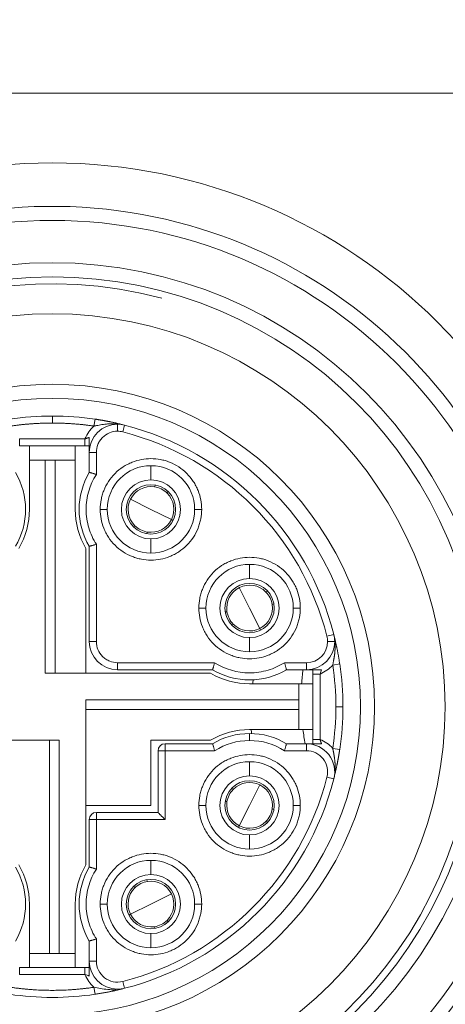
# Model space of a CAD drawing. Header units: millimetres. Extents: x 4 to 837, y 5 to 589.
# Tile 119 of 164: x 678 to 684, y 270 to 284. Entities that reach past the tile are written whole.
import ezdxf

# ---------------------------------------------------------------- set-up
doc = ezdxf.new("R2010")
doc.units = ezdxf.units.MM
doc.layers.add('1', color=7, linetype='Continuous', true_color=0xffffff)
doc.styles.add('ideas_simplex', font='simplex.shx')
doc.dimstyles.get("Standard").update_dxf_attribs({"dimtxt": 0.18, "dimasz": 0.18, "dimexe": 0.18, "dimexo": 0.0625, "dimgap": 0.09, "dimtad": 0, "dimtih": 1, "dimtoh": 1, "dimdec": 4, "dimzin": 0, "dimdsep": 46, "dimtxsty": 'Standard', "dimcen": 0.09, "dimadec": 0, "dimazin": 0, "dimtfac": 1, "dimtdec": 4, "dimtofl": 0, "dimtmove": 0, "dimatfit": 3, "dimfxl": 1, "dimtolj": 1, "dimtzin": 0, "dimarcsym": 0})

# ---------------------------------------------------------------- blocks, each defined once
blk = doc.blocks.new('_U11')
at = {"layer": '1', "color": 152, "lineweight": 13}
for p, q in [((686.391509, 321.859267), (606.996155, 321.859267)), ((658.921021, 247.859267), (606.996155, 247.859267))]:
    blk.add_line(p, q, dxfattribs=at)
at = {"layer": '1', "color": 27, "lineweight": 13}
blk.add_line((608.996155, 321.859267), (608.996155, 247.859267), dxfattribs=at)
at = {"layer": '1', "color": 87, "lineweight": 25}
for p, q in [((607.496155, 293.446767), (601.871155, 293.446767)), ((601.871155, 293.446767), (601.871155, 291.946767)), ((607.496155, 291.946767), (607.496155, 293.446767)), ((601.871155, 277.771767), (601.871155, 276.271767)), ((607.496155, 276.271767), (607.496155, 277.771767)), ((601.871155, 276.271767), (607.496155, 276.271767))]:
    blk.add_line(p, q, dxfattribs=at)
at = {"layer": '1', "color": 27, "lineweight": 18}
for points in [[(608.996155, 321.859267), (609.525136, 318.859269), (608.467174, 318.859265)], [(608.996155, 247.859267), (608.467174, 250.859265), (609.525136, 250.859269)]]:
    blk.add_solid(points, dxfattribs=at)
at = {"layer": '1', "color": 87, "linetype": 'Continuous', "lineweight": 25, "char_height": 3, "attachment_point": 7, "rotation": 90, "line_spacing_factor": 1.204819, "style": 'ideas_simplex'}
for s, insert in [('\\W1.2715;2.913', (607.342655, 277.719267)), ('\\W1.1250;74', (600.030155, 282.174267))]:
    blk.add_mtext(s, dxfattribs=dict(at, insert=insert))

msp = doc.modelspace()

# ---------------------------------------------------------------- linework, layer by layer
at = {"layer": '1', "color": 27, "linetype": 'Continuous', "lineweight": 18}
msp.add_line((670.695, 283.197), (707.088, 283.197), dxfattribs=at)
at = {"layer": '1', "color": 163, "linetype": 'Continuous', "lineweight": 13}
for p, q in [((678.642, 278.618), (678.642, 278.518)), ((679.567, 278.502), (679.567, 278.402)), ((679.666, 278.489), (679.641, 278.392)), ((678.178, 278.293), (679.105, 278.293)), ((679.167, 278.102), (679.267, 278.102)), ((679.267, 278.102), (679.267, 277.789)), ((680.042, 277.713), (680.042, 277.913)), ((679.322, 277.293), (679.422, 277.293)), ((680.762, 277.293), (680.662, 277.293)), ((679.267, 276.798), (679.267, 275.418)), ((680.042, 276.873), (680.042, 276.673)), ((681.442, 276.313), (681.442, 276.513)), ((680.722, 275.893), (680.822, 275.893)), ((682.162, 275.893), (682.062, 275.893)), ((682.637, 275.518), (682.54, 275.493)), ((679.167, 275.418), (679.267, 275.418)), ((681.442, 275.473), (681.442, 275.273)), ((682.65, 275.418), (682.55, 275.418)), ((682.654, 275.418), (682.65, 275.418)), ((679.567, 275.118), (680.946, 275.118)), ((679.567, 275.118), (679.567, 275.018)), ((681.937, 275.118), (682.25, 275.118)), ((682.25, 275.018), (682.25, 275.118)), ((682.442, 274.957), (682.442, 274.03)), ((682.767, 274.493), (682.667, 274.493)), ((681.442, 274.113), (681.442, 274.013)), ((680.242, 273.968), (680.242, 273.868)), ((682.25, 273.968), (682.25, 273.868)), ((680.242, 273.868), (680.142, 273.868)), ((680.946, 273.868), (680.242, 273.868)), ((680.242, 273.868), (680.242, 272.893)), ((682.25, 273.868), (681.937, 273.868)), ((681.442, 273.513), (681.442, 273.713)), ((682.637, 273.469), (682.54, 273.494)), ((679.267, 272.993), (679.267, 272.893)), ((680.722, 273.093), (680.822, 273.093)), ((682.162, 273.093), (682.062, 273.093)), ((679.267, 272.893), (679.167, 272.893)), ((679.267, 272.893), (679.267, 272.189)), ((680.242, 272.893), (679.267, 272.893)), ((681.442, 272.673), (681.442, 272.473)), ((680.042, 272.113), (680.042, 272.313)), ((679.322, 271.693), (679.422, 271.693)), ((680.762, 271.693), (680.662, 271.693)), ((679.267, 271.198), (679.267, 270.885)), ((680.042, 271.273), (680.042, 271.073)), ((679.167, 270.885), (679.267, 270.885)), ((679.105, 270.693), (678.178, 270.693)), ((679.666, 270.498), (679.641, 270.595))]:
    msp.add_line(p, q, dxfattribs=at)
at = {"layer": '1', "color": 163, "linetype": 'Continuous', "lineweight": 18}
for p, q in [((679.248, 278.574), (679.233, 278.475)), ((678.178, 278.193), (678.178, 278.293)), ((678.178, 278.193), (679.105, 278.193)), ((679.105, 278.193), (679.105, 278.293)), ((679.167, 278.102), (679.167, 277.818)), ((679.167, 276.769), (679.167, 275.418)), ((682.722, 275.1), (682.623, 275.085)), ((679.567, 275.018), (680.917, 275.018)), ((681.966, 275.018), (682.25, 275.018)), ((682.342, 274.957), (682.342, 274.03)), ((682.442, 274.957), (682.342, 274.957)), ((680.917, 273.968), (680.242, 273.968)), ((682.25, 273.968), (681.966, 273.968)), ((682.442, 274.03), (682.342, 274.03)), ((680.142, 273.868), (680.142, 272.993)), ((682.722, 273.887), (682.623, 273.902)), ((680.142, 272.993), (679.267, 272.993)), ((679.167, 272.893), (679.167, 272.218)), ((679.167, 271.169), (679.167, 270.885)), ((679.105, 270.793), (678.178, 270.793)), ((678.178, 270.693), (678.178, 270.793)), ((679.105, 270.693), (679.105, 270.793)), ((679.248, 270.413), (679.233, 270.512))]:
    msp.add_line(p, q, dxfattribs=at)
at = {"layer": '1', "color": 4, "linetype": 'Continuous', "lineweight": 18}
for p, q in [((678.317, 278.193), (678.317, 277.993)), ((678.967, 277.993), (678.967, 278.193)), ((678.317, 277.993), (678.317, 277.293)), ((678.542, 277.993), (678.317, 277.993)), ((678.542, 274.968), (678.542, 277.993)), ((678.682, 277.993), (678.542, 277.993)), ((678.682, 277.993), (678.967, 277.993)), ((678.682, 274.968), (678.682, 277.993)), ((678.967, 277.993), (678.967, 277.293)), ((679.117, 276.739), (679.117, 274.968)), ((680.887, 274.968), (678.542, 274.968)), ((682.142, 274.818), (681.442, 274.818)), ((682.142, 274.593), (682.142, 274.818)), ((682.342, 274.818), (682.142, 274.818)), ((679.117, 272.248), (679.117, 274.593)), ((679.117, 274.593), (682.142, 274.593)), ((682.142, 274.453), (682.142, 274.593)), ((679.117, 274.453), (682.142, 274.453)), ((682.142, 274.453), (682.142, 274.168)), ((682.142, 274.168), (681.442, 274.168)), ((682.142, 274.168), (682.342, 274.168)), ((676.396, 274.018), (678.741, 274.018)), ((678.602, 274.018), (678.602, 270.993)), ((678.741, 270.993), (678.741, 274.018)), ((680.042, 274.018), (680.042, 273.093)), ((680.887, 274.018), (680.042, 274.018)), ((680.042, 273.093), (679.117, 273.093)), ((678.317, 270.993), (678.317, 271.693)), ((678.967, 270.993), (678.967, 271.693)), ((678.317, 270.993), (678.317, 270.793)), ((678.602, 270.993), (678.317, 270.993)), ((678.602, 270.993), (678.741, 270.993)), ((678.741, 270.993), (678.967, 270.993)), ((678.967, 270.793), (678.967, 270.993))]:
    msp.add_line(p, q, dxfattribs=at)
at = {"layer": '1', "color": 30, "linetype": 'Continuous', "lineweight": 13}
for p, q in [((680.042, 277.293), (679.751, 277.439)), ((680.042, 277.293), (680.332, 277.148)), ((681.442, 275.893), (681.296, 276.184)), ((681.442, 275.893), (681.587, 275.603)), ((681.442, 273.093), (681.587, 273.384)), ((681.442, 273.093), (681.296, 272.803)), ((680.042, 271.693), (680.332, 271.839)), ((680.042, 271.693), (679.751, 271.548))]:
    msp.add_line(p, q, dxfattribs=at)
at = {"layer": '1', "color": 30, "linetype": 'Continuous', "lineweight": 18}
for p, q in [((680.332, 277.148), (680.355, 277.137)), ((681.587, 275.603), (681.598, 275.58)), ((681.296, 272.803), (681.285, 272.78)), ((679.751, 271.548), (679.728, 271.537))]:
    msp.add_line(p, q, dxfattribs=at)
at = {"layer": '1', "color": 27, "linetype": 'Continuous', "lineweight": 13}
msp.add_circle((678.642, 274.493), 6.9, dxfattribs=at)
at = {"layer": '1', "color": 27, "linetype": 'Continuous', "lineweight": 18}
for radius in [6.3, 6.1, 5.575, 4.575, 4.375]:
    msp.add_circle((678.642, 274.493), radius, dxfattribs=at)
at = {"layer": '1', "color": 27, "linetype": 'Continuous', "lineweight": 13}
for centre, radius, start, end in [((678.642, 274.459), 7.75, 0.258, 179.742), ((678.642, 274.493), 6, 75, 345)]:
    msp.add_arc(centre, radius, start, end, dxfattribs=at)
at = {"layer": '1', "color": 27, "linetype": 'Continuous', "lineweight": 18}
msp.add_arc((678.642, 274.493), 7.1, 189.6276, 170.3724, dxfattribs=at)
at = {"layer": '1', "color": 163, "linetype": 'Continuous', "lineweight": 18}
for centre, radius, start, end in [((678.642, 274.493), 4.125, 90, 98.4568), ((678.642, 274.493), 4.125, 81.5432, 90), ((679.567, 278.102), 0.4, 90, 180), ((679.567, 278.102), 0.4, 75.6218, 90), ((678.642, 274.493), 4.125, 14.3782, 75.6218), ((680.042, 277.293), 0.62, 90, 180), ((680.042, 277.293), 0.62, 0, 90), ((677.242, 277.293), 1.02, 329.0753, 30.9247), ((680.042, 277.293), 1.02, 149.0753, 210.9247), ((680.042, 277.293), 0.42, 90, 270), ((680.042, 277.293), 0.35, 90, 270), ((680.042, 277.293), 0.42, 270, 90), ((680.042, 277.293), 0.35, 270, 90), ((680.042, 277.293), 0.62, 180, 270), ((680.042, 277.293), 0.62, 270, 0), ((681.442, 275.893), 0.62, 90, 180), ((681.442, 275.893), 0.62, 0, 90), ((681.442, 275.893), 0.42, 90, 270), ((681.442, 275.893), 0.35, 90, 270), ((681.442, 275.893), 0.42, 270, 90), ((681.442, 275.893), 0.35, 270, 90), ((681.442, 275.893), 0.62, 180, 270), ((681.442, 275.893), 0.62, 270, 0), ((682.25, 275.418), 0.4, 360, 14.3782), ((679.567, 275.418), 0.4, 180, 270), ((682.25, 275.418), 0.4, 270, 360), ((678.642, 274.493), 4.125, 0, 8.4568), ((681.442, 275.893), 1.02, 239.0753, 300.9247), ((678.642, 274.493), 4.125, 351.5432, 0), ((681.442, 273.093), 1.02, 90, 120.9247), ((681.442, 273.093), 1.02, 59.0753, 90), ((680.242, 273.868), 0.1, 90, 180), ((682.25, 273.568), 0.4, 345.6218, 90), ((681.442, 273.093), 0.62, 90, 180), ((681.442, 273.093), 0.62, 0, 90), ((678.642, 274.493), 4.125, 284.3782, 345.6218), ((681.442, 273.093), 0.42, 90, 270), ((681.442, 273.093), 0.35, 90, 270), ((681.442, 273.093), 0.42, 270, 90), ((681.442, 273.093), 0.35, 270, 90), ((679.267, 272.893), 0.1, 90, 180), ((681.442, 273.093), 0.62, 180, 270), ((681.442, 273.093), 0.62, 270, 0), ((680.042, 271.693), 0.62, 90, 180), ((680.042, 271.693), 0.62, 0, 90), ((677.242, 271.693), 1.02, 329.0753, 30.9247), ((680.042, 271.693), 1.02, 149.0753, 210.9247), ((680.042, 271.693), 0.42, 90, 270), ((680.042, 271.693), 0.35, 90, 270), ((680.042, 271.693), 0.42, 270, 90), ((680.042, 271.693), 0.35, 270, 90), ((680.042, 271.693), 0.62, 180, 270), ((680.042, 271.693), 0.62, 270, 0), ((679.567, 270.885), 0.4, 180, 270), ((679.567, 270.885), 0.4, 270, 284.3782), ((678.642, 274.493), 4.125, 261.5432, 270), ((678.642, 274.493), 4.125, 270, 278.4568)]:
    msp.add_arc(centre, radius, start, end, dxfattribs=at)
at = {"layer": '1', "color": 163, "linetype": 'Continuous', "lineweight": 13}
for centre, radius, start, end in [((678.642, 274.493), 4.025, 14.3782, 75.6218), ((682.25, 275.418), 0.3, 270, 0), ((682.25, 275.418), 0.3, 0, 14.3782), ((678.642, 274.493), 4.025, 284.3782, 345.6218), ((679.567, 270.885), 0.3, 180, 284.3782)]:
    msp.add_arc(centre, radius, start, end, dxfattribs=at)
at = {"layer": '1', "color": 30, "linetype": 'Continuous', "lineweight": 18}
for centre, start, end in [((680.042, 277.293), 81.3552, 153.4349), ((680.042, 277.293), 45.5147, 81.3552), ((680.042, 277.293), 333.4349, 45.5147), ((680.042, 277.293), 153.4349, 225.5147), ((680.042, 277.293), 225.5147, 261.3552), ((680.042, 277.293), 261.3552, 333.4349), ((681.442, 275.893), 44.4853, 116.5651), ((681.442, 275.893), 116.5651, 188.6448), ((681.442, 275.893), 8.6448, 44.4853), ((681.442, 275.893), 296.5651, 8.6448), ((681.442, 275.893), 188.6448, 224.4853), ((681.442, 275.893), 224.4853, 296.5651), ((681.442, 273.093), 63.4349, 135.5147), ((681.442, 273.093), 135.5147, 171.3552), ((681.442, 273.093), 351.3552, 63.4349), ((681.442, 273.093), 171.3552, 243.4349), ((681.442, 273.093), 315.5147, 351.3552), ((681.442, 273.093), 243.4349, 315.5147), ((680.042, 271.693), 98.6448, 134.4853), ((680.042, 271.693), 26.5651, 98.6448), ((680.042, 271.693), 134.4853, 206.5651), ((680.042, 271.693), 314.4853, 26.5651), ((680.042, 271.693), 206.5651, 278.6448), ((680.042, 271.693), 278.6448, 314.4853)]:
    msp.add_arc(centre, 0.325, start, end, dxfattribs=at)
at = {"layer": '1', "color": 4, "linetype": 'Continuous', "lineweight": 18}
for centre, start, end in [((677.217, 277.293), 329.7274, 360), ((680.067, 277.293), 180, 210.2726), ((681.442, 275.918), 239.7274, 270), ((681.442, 273.068), 90, 120.2726), ((677.217, 271.693), 360, 30.2726), ((680.067, 271.693), 149.7274, 180)]:
    msp.add_arc(centre, 1.1, start, end, dxfattribs=at)
at = {"layer": '1', "color": 252, "linetype": 'Continuous', "lineweight": 13}
for centre, major_axis, start_param, end_param in [((688.892, 274.591), (6.719, 0), 3.051468, 3.093683), ((688.892, 274.38), (-7.432, 0), 6.188839, 6.199639), ((688.892, 274.38), (-7.432, 0), 0.040252, 0.050756), ((688.892, 274.591), (6.719, 0), 3.230637, 3.273245)]:
    msp.add_ellipse(centre, major_axis=major_axis, ratio=0.707107, start_param=start_param, end_param=end_param, dxfattribs=at)
at = {"layer": '1', "color": 163, "linetype": 'Continuous', "lineweight": 13}
for points, weights in [([(678.05, 278.475), (678.246, 278.504), (678.443, 278.518), (678.642, 278.518)], [1, 0.998185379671, 0.998185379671, 1]), ([(678.642, 278.518), (678.84, 278.518), (679.037, 278.504), (679.233, 278.475)], [1, 0.998185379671, 0.998185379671, 1]), ([(679.233, 270.512), (678.84, 270.454), (678.443, 270.454), (678.05, 270.512)], [1, 0.9927513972, 0.9927513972, 1])]:
    msp.add_rational_spline(points, weights, degree=3, dxfattribs=at)
at = {"layer": '1', "color": 163, "linetype": 'Continuous', "lineweight": 18}
for points in [[(679.105, 278.293), (679.134, 278.364), (679.177, 278.424), (679.233, 278.475)], [(679.641, 278.392), (679.617, 278.399), (679.592, 278.402), (679.567, 278.402)], [(679.105, 278.193), (679.126, 278.193), (679.146, 278.193), (679.167, 278.193)], [(682.342, 275.018), (682.342, 274.998), (682.342, 274.978), (682.342, 274.957)], [(682.623, 275.085), (682.572, 275.029), (682.512, 274.986), (682.442, 274.957)], [(682.442, 274.957), (682.448, 274.977), (682.455, 274.998), (682.463, 275.018)], [(682.623, 275.085), (682.652, 274.89), (682.667, 274.691), (682.667, 274.493)], [(682.667, 274.493), (682.667, 274.295), (682.652, 274.097), (682.623, 273.902)], [(681.442, 274.013), (681.262, 274.013), (681.097, 273.965), (680.946, 273.868)], [(681.937, 273.868), (681.786, 273.965), (681.621, 274.013), (681.442, 274.013)], [(682.342, 274.03), (682.342, 274.009), (682.342, 273.989), (682.342, 273.968)], [(682.442, 274.03), (682.512, 274.001), (682.572, 273.958), (682.623, 273.902)], [(679.167, 270.793), (679.146, 270.793), (679.126, 270.793), (679.105, 270.793)], [(679.105, 270.693), (679.125, 270.687), (679.146, 270.68), (679.167, 270.672)], [(679.233, 270.512), (679.177, 270.563), (679.134, 270.623), (679.105, 270.693)]]:
    msp.add_open_spline(points, degree=3, dxfattribs=at)
for points, knots in [([(679.233, 278.475), (679.233, 278.475), (679.233, 278.475), (679.234, 278.475), (679.234, 278.475), (679.234, 278.475), (679.234, 278.475), (679.235, 278.475), (679.236, 278.475), (679.238, 278.476), (679.244, 278.477), (679.254, 278.479), (679.275, 278.483), (679.307, 278.489), (679.346, 278.496), (679.381, 278.501), (679.411, 278.504), (679.435, 278.507), (679.461, 278.508), (679.487, 278.509), (679.513, 278.509), (679.54, 278.508), (679.558, 278.507), (679.567, 278.506)], [0, 0, 0, 0, 0.000099, 0.000198, 0.000396, 0.000793, 0.001585, 0.003173, 0.006351, 0.012728, 0.025558, 0.051524, 0.104681, 0.215836, 0.333193, 0.456482, 0.529109, 0.603421, 0.679607, 0.75758, 0.837106, 0.917976, 1, 1, 1, 1]), ([(679.248, 278.574), (679.251, 278.573), (679.258, 278.572), (679.268, 278.571), (679.278, 278.569), (679.287, 278.568), (679.297, 278.566), (679.307, 278.564), (679.317, 278.563), (679.327, 278.561), (679.338, 278.559), (679.348, 278.558), (679.358, 278.556), (679.368, 278.554), (679.379, 278.552), (679.389, 278.55), (679.399, 278.548), (679.41, 278.546), (679.42, 278.544), (679.431, 278.542), (679.441, 278.54), (679.452, 278.538), (679.463, 278.536), (679.477, 278.533), (679.495, 278.529), (679.518, 278.524), (679.543, 278.519), (679.571, 278.512), (679.601, 278.505), (679.633, 278.498), (679.654, 278.492), (679.666, 278.489)], [0, 0, 0, 0, 0.020548, 0.041216, 0.062019, 0.082972, 0.104088, 0.125382, 0.146866, 0.168555, 0.19046, 0.212594, 0.23497, 0.257598, 0.28049, 0.303656, 0.327108, 0.350855, 0.374907, 0.399274, 0.423963, 0.448985, 0.474347, 0.500057, 0.551029, 0.608744, 0.673259, 0.744616, 0.822843, 0.907966, 1, 1, 1, 1]), ([(679.167, 278.315), (679.167, 278.278), (679.167, 278.242), (679.167, 278.189), (679.167, 278.171), (679.167, 278.136), (679.167, 278.119), (679.167, 278.102)], [0, 0, 0, 0, 0.5, 0.5, 0.75, 0.75, 1, 1, 1, 1]), ([(679.267, 277.789), (679.26, 277.791), (679.254, 277.793), (679.241, 277.797), (679.235, 277.798), (679.223, 277.802), (679.217, 277.803), (679.206, 277.807), (679.201, 277.808), (679.192, 277.811), (679.188, 277.812), (679.18, 277.814), (679.177, 277.815), (679.172, 277.816), (679.17, 277.817), (679.167, 277.817), (679.167, 277.818), (679.167, 277.818)], [0, 0, 0, 0, 0.125168, 0.125168, 0.250336, 0.250336, 0.375504, 0.375504, 0.500672, 0.500672, 0.62584, 0.62584, 0.751008, 0.751008, 0.876177, 0.876177, 1, 1, 1, 1]), ([(679.167, 276.769), (679.167, 276.769), (679.167, 276.769), (679.17, 276.77), (679.172, 276.771), (679.177, 276.772), (679.18, 276.773), (679.188, 276.775), (679.192, 276.776), (679.201, 276.779), (679.206, 276.78), (679.217, 276.783), (679.223, 276.785), (679.235, 276.788), (679.241, 276.79), (679.254, 276.794), (679.26, 276.796), (679.267, 276.798)], [0, 0, 0, 0, 0.120316, 0.120316, 0.245985, 0.245985, 0.371654, 0.371654, 0.497324, 0.497324, 0.622993, 0.622993, 0.748662, 0.748662, 0.874331, 0.874331, 1, 1, 1, 1]), ([(682.637, 275.518), (682.639, 275.51), (682.643, 275.496), (682.648, 275.475), (682.653, 275.455), (682.657, 275.436), (682.662, 275.417), (682.666, 275.4), (682.669, 275.383), (682.673, 275.367), (682.676, 275.352), (682.679, 275.339), (682.682, 275.323), (682.686, 275.306), (682.69, 275.286), (682.693, 275.267), (682.697, 275.248), (682.7, 275.229), (682.704, 275.21), (682.707, 275.191), (682.71, 275.173), (682.713, 275.154), (682.716, 275.136), (682.719, 275.118), (682.721, 275.106), (682.722, 275.1)], [0, 0, 0, 0, 0.059317, 0.115844, 0.169584, 0.220541, 0.268722, 0.314133, 0.356781, 0.396676, 0.43383, 0.468256, 0.499972, 0.546812, 0.592509, 0.637114, 0.680683, 0.723276, 0.764957, 0.805793, 0.845858, 0.885228, 0.923985, 0.962213, 1, 1, 1, 1]), ([(682.654, 275.418), (682.654, 275.414), (682.655, 275.405), (682.656, 275.391), (682.657, 275.378), (682.657, 275.365), (682.657, 275.351), (682.657, 275.338), (682.656, 275.325), (682.656, 275.312), (682.655, 275.3), (682.654, 275.287), (682.653, 275.275), (682.652, 275.262), (682.651, 275.25), (682.65, 275.242), (682.649, 275.236), (682.649, 275.233), (682.648, 275.228), (682.647, 275.221), (682.646, 275.212), (682.644, 275.201), (682.642, 275.189), (682.64, 275.175), (682.637, 275.16), (682.634, 275.143), (682.63, 275.125), (682.627, 275.105), (682.624, 275.092), (682.623, 275.085)], [0, 0, 0, 0, 0.041241, 0.08221, 0.122883, 0.163233, 0.203234, 0.242857, 0.282072, 0.320849, 0.359157, 0.396962, 0.434253, 0.471094, 0.507488, 0.543425, 0.547558, 0.557437, 0.573002, 0.594156, 0.620763, 0.652649, 0.689598, 0.731349, 0.777599, 0.827996, 0.882147, 0.939628, 1, 1, 1, 1]), ([(680.946, 275.118), (680.944, 275.112), (680.942, 275.106), (680.938, 275.093), (680.937, 275.087), (680.933, 275.075), (680.932, 275.069), (680.928, 275.058), (680.927, 275.053), (680.924, 275.044), (680.923, 275.039), (680.921, 275.032), (680.92, 275.029), (680.919, 275.024), (680.918, 275.022), (680.918, 275.019), (680.917, 275.018), (680.917, 275.018)], [0, 0, 0, 0, 0.12517, 0.12517, 0.25034, 0.25034, 0.37551, 0.37551, 0.500679, 0.500679, 0.625849, 0.625849, 0.751019, 0.751019, 0.876189, 0.876189, 1, 1, 1, 1]), ([(681.937, 275.118), (681.939, 275.112), (681.941, 275.106), (681.945, 275.093), (681.946, 275.087), (681.95, 275.075), (681.951, 275.069), (681.955, 275.058), (681.956, 275.053), (681.959, 275.044), (681.96, 275.039), (681.962, 275.032), (681.963, 275.029), (681.964, 275.024), (681.965, 275.022), (681.966, 275.019), (681.966, 275.018), (681.966, 275.018)], [0, 0, 0, 0, 0.12517, 0.12517, 0.25034, 0.25034, 0.37551, 0.37551, 0.500679, 0.500679, 0.625849, 0.625849, 0.751019, 0.751019, 0.876189, 0.876189, 1, 1, 1, 1]), ([(682.463, 275.018), (682.426, 275.018), (682.39, 275.018), (682.337, 275.018), (682.319, 275.018), (682.284, 275.018), (682.267, 275.018), (682.25, 275.018)], [0, 0, 0, 0, 0.5, 0.5, 0.75, 0.75, 1, 1, 1, 1]), ([(680.946, 273.868), (680.944, 273.875), (680.942, 273.881), (680.938, 273.894), (680.937, 273.9), (680.933, 273.912), (680.932, 273.918), (680.928, 273.929), (680.927, 273.934), (680.924, 273.943), (680.923, 273.947), (680.921, 273.955), (680.92, 273.958), (680.919, 273.963), (680.918, 273.965), (680.918, 273.968), (680.917, 273.968), (680.917, 273.968)], [0, 0, 0, 0, 0.12517, 0.12517, 0.25034, 0.25034, 0.37551, 0.37551, 0.500679, 0.500679, 0.625849, 0.625849, 0.751019, 0.751019, 0.876189, 0.876189, 1, 1, 1, 1]), ([(681.937, 273.868), (681.939, 273.875), (681.941, 273.881), (681.945, 273.894), (681.946, 273.9), (681.95, 273.912), (681.951, 273.918), (681.955, 273.929), (681.956, 273.934), (681.959, 273.943), (681.96, 273.947), (681.962, 273.955), (681.963, 273.958), (681.964, 273.963), (681.965, 273.965), (681.966, 273.968), (681.966, 273.968), (681.966, 273.968)], [0, 0, 0, 0, 0.125168, 0.125168, 0.250336, 0.250336, 0.375504, 0.375504, 0.500672, 0.500672, 0.62584, 0.62584, 0.751008, 0.751008, 0.876177, 0.876177, 1, 1, 1, 1]), ([(682.463, 273.968), (682.426, 273.968), (682.39, 273.968), (682.337, 273.968), (682.319, 273.968), (682.284, 273.968), (682.267, 273.968), (682.25, 273.968)], [0, 0, 0, 0, 0.5, 0.5, 0.75, 0.75, 1, 1, 1, 1]), ([(682.722, 273.887), (682.721, 273.884), (682.72, 273.877), (682.719, 273.867), (682.717, 273.857), (682.716, 273.848), (682.714, 273.838), (682.712, 273.828), (682.711, 273.818), (682.709, 273.807), (682.707, 273.797), (682.706, 273.787), (682.704, 273.777), (682.702, 273.767), (682.7, 273.756), (682.698, 273.746), (682.696, 273.736), (682.694, 273.725), (682.692, 273.715), (682.69, 273.704), (682.688, 273.694), (682.686, 273.683), (682.684, 273.672), (682.681, 273.658), (682.677, 273.64), (682.672, 273.617), (682.667, 273.592), (682.66, 273.564), (682.653, 273.534), (682.646, 273.502), (682.64, 273.48), (682.637, 273.469)], [0, 0, 0, 0, 0.020548, 0.041216, 0.062019, 0.082972, 0.104088, 0.125381, 0.146866, 0.168555, 0.19046, 0.212594, 0.23497, 0.257598, 0.28049, 0.303656, 0.327108, 0.350855, 0.374907, 0.399274, 0.423963, 0.448985, 0.474347, 0.500057, 0.551029, 0.608744, 0.673259, 0.744616, 0.822843, 0.907966, 1, 1, 1, 1]), ([(679.267, 272.189), (679.26, 272.191), (679.254, 272.193), (679.241, 272.197), (679.235, 272.198), (679.223, 272.202), (679.217, 272.203), (679.206, 272.207), (679.201, 272.208), (679.192, 272.211), (679.188, 272.212), (679.18, 272.214), (679.177, 272.215), (679.172, 272.216), (679.17, 272.217), (679.167, 272.217), (679.167, 272.218), (679.167, 272.218)], [0, 0, 0, 0, 0.125168, 0.125168, 0.250336, 0.250336, 0.375504, 0.375504, 0.500672, 0.500672, 0.62584, 0.62584, 0.751008, 0.751008, 0.876177, 0.876177, 1, 1, 1, 1]), ([(679.267, 271.198), (679.26, 271.196), (679.254, 271.194), (679.241, 271.19), (679.235, 271.188), (679.223, 271.185), (679.217, 271.183), (679.206, 271.18), (679.201, 271.179), (679.192, 271.176), (679.188, 271.175), (679.18, 271.173), (679.177, 271.172), (679.172, 271.171), (679.17, 271.17), (679.167, 271.169), (679.167, 271.169), (679.167, 271.169)], [0, 0, 0, 0, 0.125169, 0.125169, 0.250337, 0.250337, 0.375506, 0.375506, 0.500675, 0.500675, 0.625843, 0.625843, 0.751012, 0.751012, 0.876181, 0.876181, 1, 1, 1, 1]), ([(679.167, 270.885), (679.167, 270.851), (679.167, 270.816), (679.167, 270.763), (679.167, 270.745), (679.167, 270.709), (679.167, 270.69), (679.167, 270.672)], [0, 0, 0, 0, 0.5, 0.5, 0.75, 0.75, 1, 1, 1, 1]), ([(679.547, 270.479), (679.506, 270.477), (679.467, 270.478), (679.357, 270.488), (679.291, 270.501), (679.233, 270.512)], [0, 0, 0, 0, 0.335989, 0.335989, 1, 1, 1, 1]), ([(679.666, 270.498), (679.659, 270.496), (679.644, 270.492), (679.623, 270.487), (679.603, 270.482), (679.584, 270.477), (679.565, 270.473), (679.548, 270.469), (679.531, 270.465), (679.515, 270.462), (679.501, 270.459), (679.487, 270.456), (679.471, 270.453), (679.454, 270.449), (679.434, 270.445), (679.415, 270.442), (679.396, 270.438), (679.377, 270.435), (679.358, 270.431), (679.339, 270.428), (679.321, 270.425), (679.302, 270.422), (679.284, 270.419), (679.266, 270.416), (679.254, 270.414), (679.248, 270.413)], [0, 0, 0, 0, 0.059317, 0.115844, 0.169584, 0.220541, 0.268722, 0.314133, 0.356781, 0.396676, 0.43383, 0.468256, 0.499972, 0.546812, 0.592509, 0.637114, 0.680683, 0.723276, 0.764957, 0.805793, 0.845858, 0.885228, 0.923985, 0.962213, 1, 1, 1, 1])]:
    msp.add_open_spline(points, degree=3, knots=knots, dxfattribs=at)
for points, weights in [([(679.167, 278.315), (679.146, 278.307), (679.125, 278.3), (679.105, 278.293)], [0.999999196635, 0.999999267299, 0.999999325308, 0.999999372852]), ([(682.463, 273.968), (682.455, 273.989), (682.448, 274.01), (682.442, 274.03)], [0.999999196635, 0.999999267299, 0.999999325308, 0.999999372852]), ([(680.242, 272.893), (680.183, 272.952), (680.142, 272.993), (680.142, 272.993)], [1, 0.804764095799, 0.804737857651, 0.999921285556])]:
    msp.add_rational_spline(points, weights, degree=3, dxfattribs=at)
at = {"layer": '1', "color": 163, "linetype": 'Continuous', "lineweight": 13}
for points, knots in [([(679.567, 278.402), (679.484, 278.402), (679.412, 278.371), (679.34, 278.3), (679.321, 278.276), (679.305, 278.25), (679.296, 278.232), (679.291, 278.221), (679.274, 278.177), (679.267, 278.14), (679.267, 278.102)], [0, 0, 0, 0, 0.5, 0.5, 0.625, 0.6875, 0.6875, 0.75, 0.75, 1, 1, 1, 1]), ([(679.322, 277.293), (679.322, 277.339), (679.328, 277.407), (679.344, 277.472), (679.356, 277.516), (679.363, 277.535), (679.408, 277.651), (679.462, 277.732), (679.567, 277.838), (679.624, 277.884), (679.687, 277.921), (679.731, 277.943), (679.755, 277.954), (679.861, 277.997), (679.95, 278.013), (680.087, 278.013), (680.154, 278.007), (680.22, 277.991), (680.264, 277.979), (680.284, 277.972), (680.399, 277.926), (680.481, 277.873), (680.586, 277.768), (680.632, 277.711), (680.669, 277.648), (680.692, 277.604), (680.703, 277.58), (680.745, 277.474), (680.762, 277.385), (680.762, 277.293)], [0, 0, 0, 0, 0.0625, 0.09375, 0.09375, 0.125, 0.125, 0.25, 0.25, 0.3125, 0.34375, 0.34375, 0.375, 0.375, 0.5, 0.5, 0.5625, 0.59375, 0.59375, 0.625, 0.625, 0.75, 0.75, 0.8125, 0.84375, 0.84375, 0.875, 0.875, 1, 1, 1, 1]), ([(679.267, 277.789), (679.17, 277.638), (679.122, 277.472), (679.121, 277.249), (679.125, 277.204), (679.138, 277.117), (679.148, 277.071), (679.185, 276.948), (679.22, 276.87), (679.267, 276.798)], [0, 0, 0, 0, 0.5, 0.5, 0.625, 0.625, 0.75, 0.75, 1, 1, 1, 1]), ([(680.762, 277.293), (680.762, 277.248), (680.755, 277.18), (680.739, 277.115), (680.727, 277.071), (680.72, 277.051), (680.675, 276.936), (680.621, 276.854), (680.516, 276.749), (680.459, 276.703), (680.396, 276.666), (680.352, 276.643), (680.328, 276.632), (680.222, 276.59), (680.133, 276.574), (679.996, 276.573), (679.929, 276.58), (679.863, 276.596), (679.819, 276.608), (679.8, 276.615), (679.684, 276.66), (679.602, 276.714), (679.497, 276.819), (679.451, 276.876), (679.414, 276.939), (679.391, 276.983), (679.38, 277.007), (679.338, 277.113), (679.322, 277.202), (679.322, 277.293)], [0, 0, 0, 0, 0.0625, 0.09375, 0.09375, 0.125, 0.125, 0.25, 0.25, 0.3125, 0.34375, 0.34375, 0.375, 0.375, 0.5, 0.5, 0.5625, 0.59375, 0.59375, 0.625, 0.625, 0.75, 0.75, 0.8125, 0.84375, 0.84375, 0.875, 0.875, 1, 1, 1, 1]), ([(680.722, 275.893), (680.722, 275.939), (680.728, 276.007), (680.744, 276.072), (680.756, 276.116), (680.763, 276.135), (680.808, 276.251), (680.862, 276.332), (680.967, 276.438), (681.024, 276.484), (681.087, 276.521), (681.131, 276.543), (681.155, 276.554), (681.261, 276.597), (681.35, 276.613), (681.487, 276.613), (681.554, 276.607), (681.62, 276.591), (681.664, 276.579), (681.684, 276.572), (681.799, 276.526), (681.881, 276.473), (681.986, 276.368), (682.032, 276.311), (682.069, 276.248), (682.092, 276.204), (682.103, 276.18), (682.145, 276.074), (682.162, 275.985), (682.162, 275.893)], [0, 0, 0, 0, 0.0625, 0.09375, 0.09375, 0.125, 0.125, 0.25, 0.25, 0.3125, 0.34375, 0.34375, 0.375, 0.375, 0.5, 0.5, 0.5625, 0.59375, 0.59375, 0.625, 0.625, 0.75, 0.75, 0.8125, 0.84375, 0.84375, 0.875, 0.875, 1, 1, 1, 1]), ([(682.162, 275.893), (682.162, 275.848), (682.155, 275.78), (682.139, 275.715), (682.127, 275.671), (682.12, 275.651), (682.075, 275.536), (682.021, 275.454), (681.916, 275.349), (681.859, 275.303), (681.796, 275.266), (681.752, 275.243), (681.728, 275.232), (681.622, 275.19), (681.533, 275.174), (681.396, 275.173), (681.329, 275.18), (681.263, 275.196), (681.219, 275.208), (681.2, 275.215), (681.084, 275.26), (681.002, 275.314), (680.897, 275.419), (680.851, 275.476), (680.814, 275.539), (680.791, 275.583), (680.78, 275.607), (680.738, 275.713), (680.722, 275.802), (680.722, 275.893)], [0, 0, 0, 0, 0.0625, 0.09375, 0.09375, 0.125, 0.125, 0.25, 0.25, 0.3125, 0.34375, 0.34375, 0.375, 0.375, 0.5, 0.5, 0.5625, 0.59375, 0.59375, 0.625, 0.625, 0.75, 0.75, 0.8125, 0.84375, 0.84375, 0.875, 0.875, 1, 1, 1, 1]), ([(679.267, 275.418), (679.267, 275.336), (679.297, 275.264), (679.369, 275.192), (679.392, 275.173), (679.418, 275.157), (679.437, 275.148), (679.447, 275.143), (679.491, 275.125), (679.528, 275.118), (679.567, 275.118)], [0, 0, 0, 0, 0.5, 0.5, 0.625, 0.6875, 0.6875, 0.75, 0.75, 1, 1, 1, 1]), ([(680.946, 275.118), (681.097, 275.022), (681.263, 274.974), (681.486, 274.973), (681.53, 274.977), (681.618, 274.989), (681.664, 275), (681.787, 275.037), (681.865, 275.072), (681.937, 275.118)], [0, 0, 0, 0, 0.5, 0.5, 0.625, 0.625, 0.75, 0.75, 1, 1, 1, 1]), ([(682.54, 273.494), (682.552, 273.538), (682.553, 273.585), (682.535, 273.674), (682.514, 273.716), (682.459, 273.788), (682.423, 273.817), (682.341, 273.858), (682.297, 273.868), (682.25, 273.868)], [0, 0, 0, 0, 0.25, 0.25, 0.5, 0.5, 0.75, 0.75, 1, 1, 1, 1]), ([(680.722, 273.093), (680.722, 273.139), (680.728, 273.207), (680.744, 273.272), (680.756, 273.316), (680.763, 273.335), (680.808, 273.451), (680.862, 273.532), (680.967, 273.638), (681.024, 273.684), (681.087, 273.721), (681.131, 273.743), (681.155, 273.754), (681.261, 273.797), (681.35, 273.813), (681.487, 273.813), (681.554, 273.807), (681.62, 273.791), (681.664, 273.779), (681.684, 273.772), (681.799, 273.726), (681.881, 273.673), (681.986, 273.568), (682.032, 273.511), (682.069, 273.448), (682.092, 273.404), (682.103, 273.38), (682.145, 273.274), (682.162, 273.185), (682.162, 273.093)], [0, 0, 0, 0, 0.0625, 0.09375, 0.09375, 0.125, 0.125, 0.25, 0.25, 0.3125, 0.34375, 0.34375, 0.375, 0.375, 0.5, 0.5, 0.5625, 0.59375, 0.59375, 0.625, 0.625, 0.75, 0.75, 0.8125, 0.84375, 0.84375, 0.875, 0.875, 1, 1, 1, 1]), ([(682.162, 273.093), (682.162, 273.048), (682.155, 272.98), (682.139, 272.915), (682.127, 272.871), (682.12, 272.851), (682.075, 272.736), (682.021, 272.654), (681.916, 272.549), (681.859, 272.503), (681.796, 272.466), (681.752, 272.443), (681.728, 272.432), (681.622, 272.39), (681.533, 272.374), (681.396, 272.373), (681.329, 272.38), (681.263, 272.396), (681.219, 272.408), (681.2, 272.415), (681.084, 272.46), (681.002, 272.514), (680.897, 272.619), (680.851, 272.676), (680.814, 272.739), (680.791, 272.783), (680.78, 272.807), (680.738, 272.913), (680.722, 273.002), (680.722, 273.093)], [0, 0, 0, 0, 0.0625, 0.09375, 0.09375, 0.125, 0.125, 0.25, 0.25, 0.3125, 0.34375, 0.34375, 0.375, 0.375, 0.5, 0.5, 0.5625, 0.59375, 0.59375, 0.625, 0.625, 0.75, 0.75, 0.8125, 0.84375, 0.84375, 0.875, 0.875, 1, 1, 1, 1]), ([(679.322, 271.693), (679.322, 271.739), (679.328, 271.807), (679.344, 271.872), (679.356, 271.916), (679.363, 271.935), (679.408, 272.051), (679.462, 272.132), (679.567, 272.238), (679.624, 272.284), (679.687, 272.321), (679.731, 272.343), (679.755, 272.354), (679.861, 272.397), (679.95, 272.413), (680.087, 272.413), (680.154, 272.407), (680.22, 272.391), (680.264, 272.379), (680.284, 272.372), (680.399, 272.326), (680.481, 272.273), (680.586, 272.168), (680.632, 272.111), (680.669, 272.048), (680.692, 272.004), (680.703, 271.98), (680.745, 271.874), (680.762, 271.785), (680.762, 271.693)], [0, 0, 0, 0, 0.0625, 0.09375, 0.09375, 0.125, 0.125, 0.25, 0.25, 0.3125, 0.34375, 0.34375, 0.375, 0.375, 0.5, 0.5, 0.5625, 0.59375, 0.59375, 0.625, 0.625, 0.75, 0.75, 0.8125, 0.84375, 0.84375, 0.875, 0.875, 1, 1, 1, 1]), ([(679.267, 272.189), (679.17, 272.038), (679.122, 271.872), (679.121, 271.649), (679.125, 271.604), (679.138, 271.517), (679.148, 271.471), (679.185, 271.348), (679.22, 271.27), (679.267, 271.198)], [0, 0, 0, 0, 0.5, 0.5, 0.625, 0.625, 0.75, 0.75, 1, 1, 1, 1]), ([(680.762, 271.693), (680.762, 271.648), (680.755, 271.58), (680.739, 271.515), (680.727, 271.471), (680.72, 271.451), (680.675, 271.336), (680.621, 271.254), (680.516, 271.149), (680.459, 271.103), (680.396, 271.066), (680.352, 271.043), (680.328, 271.032), (680.222, 270.99), (680.133, 270.974), (679.996, 270.973), (679.929, 270.98), (679.863, 270.996), (679.819, 271.008), (679.8, 271.015), (679.684, 271.06), (679.602, 271.114), (679.497, 271.219), (679.451, 271.276), (679.414, 271.339), (679.391, 271.383), (679.38, 271.407), (679.338, 271.513), (679.322, 271.602), (679.322, 271.693)], [0, 0, 0, 0, 0.0625, 0.09375, 0.09375, 0.125, 0.125, 0.25, 0.25, 0.3125, 0.34375, 0.34375, 0.375, 0.375, 0.5, 0.5, 0.5625, 0.59375, 0.59375, 0.625, 0.625, 0.75, 0.75, 0.8125, 0.84375, 0.84375, 0.875, 0.875, 1, 1, 1, 1])]:
    msp.add_open_spline(points, degree=3, knots=knots, dxfattribs=at)
at = {"layer": '1', "color": 30, "linetype": 'Continuous', "lineweight": 18}
for points in [[(680.09, 277.615), (680.094, 277.621), (680.097, 277.627), (680.1, 277.634)], [(680.28, 277.548), (680.277, 277.54), (680.273, 277.533), (680.269, 277.525)], [(679.803, 277.039), (679.806, 277.047), (679.81, 277.054), (679.814, 277.062)], [(679.993, 276.972), (679.99, 276.966), (679.986, 276.96), (679.983, 276.953)], [(681.673, 276.121), (681.68, 276.124), (681.686, 276.128), (681.693, 276.131)], [(681.78, 275.951), (681.775, 275.948), (681.769, 275.945), (681.763, 275.942)], [(681.103, 275.836), (681.108, 275.839), (681.114, 275.842), (681.12, 275.845)], [(681.21, 275.666), (681.203, 275.662), (681.197, 275.659), (681.19, 275.656)], [(681.187, 273.332), (681.195, 273.329), (681.202, 273.325), (681.21, 273.321)], [(681.12, 273.142), (681.115, 273.145), (681.109, 273.148), (681.103, 273.151)], [(681.763, 273.045), (681.768, 273.042), (681.774, 273.039), (681.78, 273.036)], [(681.696, 272.854), (681.688, 272.858), (681.681, 272.862), (681.673, 272.866)], [(679.984, 272.032), (679.987, 272.026), (679.99, 272.02), (679.993, 272.015)], [(679.814, 271.925), (679.81, 271.932), (679.807, 271.939), (679.803, 271.946)], [(680.269, 271.462), (680.273, 271.455), (680.276, 271.448), (680.28, 271.441)], [(680.099, 271.355), (680.096, 271.361), (680.093, 271.366), (680.09, 271.372)]]:
    msp.add_open_spline(points, degree=3, dxfattribs=at)
at = {"layer": '1', "color": 163, "linetype": 'Continuous', "lineweight": 18}
msp.add_rational_spline([(682.623, 273.902), (682.634, 273.844), (682.647, 273.778), (682.658, 273.66), (682.658, 273.611), (682.653, 273.561)], [0.999999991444, 0.999999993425, 0.999999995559, 0.999999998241, 0.999999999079, 0.999999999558], degree=3, knots=[0, 0, 0, 0, 0.616749, 0.616749, 1, 1, 1, 1], dxfattribs=at)

# ---------------------------------------------------------------- dimensions: what is measured, and where the dimension line sits
at = {"layer": '1', "color": 87, "linetype": 'Continuous', "lineweight": 25}
dim = msp.add_linear_dim(base=(608.996, 321.859), p1=(662.918, 247.859), p2=(688.892, 321.859), angle=270, text='<>\\P[\\C87;{\\H1.00x;\\Fsimplex.shx;2.913\\Fsimplex.shx;}\\C87; ]', dimstyle='Standard', override={"dimtxt": 3, "dimasz": 3, "dimexe": 2, "dimexo": 2.5, "dimgap": 1.5, "dimtad": 1, "dimtih": 0, "dimtoh": 0, "dimdec": 2, "dimlfac": 1, "dimzin": 8, "dimdsep": 44, "dimlunit": 2, "dimtxsty": 'ideas_simplex', "dimsah": 1, "dimse1": 0, "dimse2": 0, "dimsd1": 0, "dimsd2": 0, "dimclrd": 27, "dimclre": 152, "dimclrt": 87, "dimtol": 0, "dimtm": -0.1, "dimtfac": 0.5, "dimtdec": 2, "dimtofl": 1, "dimtmove": 0, "dimtzin": 8, "dimlwd": 13, "dimlwe": 13}, dxfattribs=at)
dim.commit()
dim.dimension.update_dxf_attribs({"geometry": '_U11', "text_midpoint": (608.996, 284.859), "dimtype": 160})

doc.saveas('drawing.dxf')
